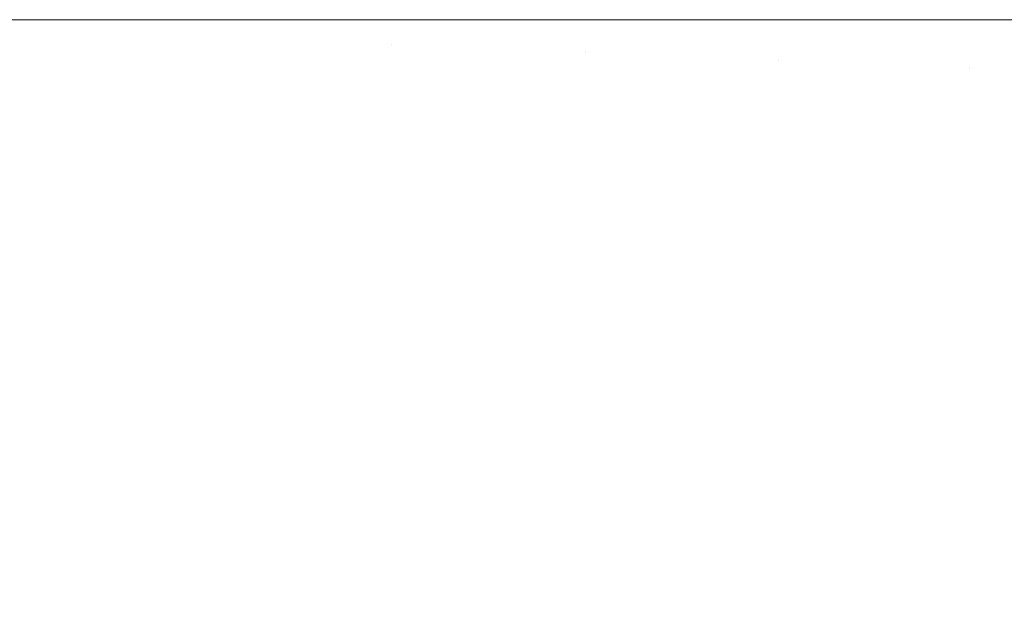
# Model space of a CAD drawing. Header units: centimetres. Extents: x -25.9 to 27.4, y -28.2 to -26.4.
# Tile 170 of 199: x 27.2758 to 27.2973, y -28.0727 to -28.06. Entities that reach past the tile are written whole.
import ezdxf

# ---------------------------------------------------------------- set-up
doc = ezdxf.new("R2010")
doc.units = ezdxf.units.CM
doc.header["$LTSCALE"] = 2.54
doc.layers.add('Lucido design-1', color=7, linetype='Continuous')

# ---------------------------------------------------------------- blocks, each defined once
blk = doc.blocks.new('Gruppo-4-1')
at = {"color": 7, "linetype": 'Continuous', "lineweight": 9}
for points, invisible_edges in [([(27.277399, -26.46, 539.720211), (27.277399, -28.06, 539.720211), (27.273411, -28.06, 539.720053), (27.273411, -26.46, 539.720053)], 5), ([(27.275354, -28.06, 540.519957), (27.277398, -28.06, 540.519832), (27.277398, -26.46, 540.519832), (27.275354, -26.46, 540.519957)], 10), ([(27.279658, -26.46, 540.519695), (27.277398, -26.46, 540.519832), (27.277398, -28.06, 540.519832), (27.279658, -28.06, 540.519695)], 10), ([(27.281384, -26.46, 539.720529), (27.281384, -28.06, 539.720529), (27.277399, -28.06, 539.720211), (27.277399, -26.46, 539.720211)], 5), ([(27.279658, -28.06, 540.519695), (27.281381, -28.06, 540.519515), (27.281381, -26.46, 540.519515), (27.279658, -26.46, 540.519695)], 10), ([(27.283948, -26.46, 540.519248), (27.281381, -26.46, 540.519515), (27.281381, -28.06, 540.519515), (27.283948, -28.06, 540.519248)], 10), ([(27.285358, -26.46, 539.721007), (27.285358, -28.06, 539.721007), (27.281384, -28.06, 539.720529), (27.281384, -26.46, 539.720529)], 5), ([(27.283948, -28.06, 540.519248), (27.285355, -28.06, 540.51904), (27.285355, -26.46, 540.51904), (27.283948, -26.46, 540.519248)], 10), ([(27.288207, -26.46, 540.518618), (27.285355, -26.46, 540.51904), (27.285355, -28.06, 540.51904), (27.288207, -28.06, 540.518618)], 10), ([(27.289315, -26.46, 539.721644), (27.289315, -28.06, 539.721644), (27.285358, -28.06, 539.721007), (27.285358, -26.46, 539.721007)], 5), ([(27.288207, -28.06, 540.518618), (27.289312, -28.06, 540.518405), (27.289312, -26.46, 540.518405), (27.288207, -26.46, 540.518618)], 10), ([(27.292427, -26.46, 540.517806), (27.289312, -26.46, 540.518405), (27.289312, -28.06, 540.518405), (27.292427, -28.06, 540.517806)], 10), ([(27.293249, -26.46, 539.722441), (27.293249, -28.06, 539.722441), (27.289315, -28.06, 539.721644), (27.289315, -26.46, 539.721644)], 5), ([(27.292427, -28.06, 540.517806), (27.293245, -28.06, 540.517612), (27.293245, -26.46, 540.517612), (27.292427, -26.46, 540.517806)], 10), ([(27.296603, -26.46, 540.516815), (27.293245, -26.46, 540.517612), (27.293245, -28.06, 540.517612), (27.296603, -28.06, 540.516815)], 10), ([(27.297152, -26.46, 539.723396), (27.297152, -28.06, 539.723396), (27.293249, -28.06, 539.722441), (27.293249, -26.46, 539.722441)], 5), ([(27.296603, -28.06, 540.516815), (27.297149, -28.06, 540.516661), (27.297149, -26.46, 540.516661), (27.296603, -26.46, 540.516815)], 10), ([(27.300725, -26.46, 540.515649), (27.297149, -26.46, 540.516661), (27.297149, -28.06, 540.516661), (27.300725, -28.06, 540.515649)], 10), ([(27.301019, -26.46, 539.724508), (27.301019, -28.06, 539.724508), (27.297152, -28.06, 539.723396), (27.297152, -26.46, 539.723396)], 5), ([(27.277393, -28.06026, 539.720211), (27.277376, -28.060519, 539.720211), (27.273403, -28.060172, 539.720053), (27.273409, -28.060086, 539.720053)], 15), ([(27.277399, -28.06, 539.720211), (27.277393, -28.06026, 539.720211), (27.273409, -28.060086, 539.720053), (27.273411, -28.06, 539.720053)], 7), ([(27.277398, -28.06, 540.519832), (27.275354, -28.06, 540.519957), (27.275351, -28.060166, 540.519957), (27.279651, -28.060349, 540.519695)], 14), ([(27.281384, -28.06, 539.720529), (27.281374, -28.060434, 539.720529), (27.277393, -28.06026, 539.720211), (27.277399, -28.06, 539.720211)], 7), ([(27.279651, -28.060349, 540.519695), (27.279658, -28.06, 540.519695), (27.277398, -28.06, 540.519832)], 9), ([(27.281381, -28.06, 540.519515), (27.279658, -28.06, 540.519695), (27.279651, -28.060349, 540.519695), (27.283936, -28.060531, 540.519248)], 14), ([(27.285358, -28.06, 539.721007), (27.285345, -28.060607, 539.721007), (27.281374, -28.060434, 539.720529), (27.281384, -28.06, 539.720529)], 7), ([(27.283936, -28.060531, 540.519248), (27.283948, -28.06, 540.519248), (27.281381, -28.06, 540.519515)], 9), ([(27.283936, -28.060531, 540.519248), (27.288191, -28.060712, 540.518618), (27.288207, -28.06, 540.518618), (27.285355, -28.06, 540.51904)], 11), ([(27.285355, -28.06, 540.51904), (27.283948, -28.06, 540.519248), (27.283936, -28.060531, 540.519248)], 10), ([(27.289315, -28.06, 539.721644), (27.289298, -28.06078, 539.721644), (27.285345, -28.060607, 539.721007), (27.285358, -28.06, 539.721007)], 7), ([(27.288191, -28.060712, 540.518618), (27.292408, -28.060891, 540.517806), (27.292427, -28.06, 540.517806), (27.289312, -28.06, 540.518405)], 11), ([(27.289312, -28.06, 540.518405), (27.288207, -28.06, 540.518618), (27.288191, -28.060712, 540.518618)], 10), ([(27.293249, -28.06, 539.722441), (27.293228, -28.060951, 539.722441), (27.289298, -28.06078, 539.721644), (27.289315, -28.06, 539.721644)], 7), ([(27.292408, -28.060891, 540.517806), (27.29658, -28.061068, 540.516815), (27.296603, -28.06, 540.516815), (27.293245, -28.06, 540.517612)], 11), ([(27.293245, -28.06, 540.517612), (27.292427, -28.06, 540.517806), (27.292408, -28.060891, 540.517806)], 10), ([(27.297152, -28.06, 539.723396), (27.297128, -28.061122, 539.723396), (27.293228, -28.060951, 539.722441), (27.293249, -28.06, 539.722441)], 7), ([(27.29658, -28.061068, 540.516815), (27.300699, -28.061243, 540.515649), (27.300725, -28.06, 540.515649), (27.297149, -28.06, 540.516661)], 11), ([(27.297149, -28.06, 540.516661), (27.296603, -28.06, 540.516815), (27.29658, -28.061068, 540.516815)], 10), ([(27.301019, -28.06, 539.724508), (27.30099, -28.06129, 539.724508), (27.297128, -28.061122, 539.723396), (27.297152, -28.06, 539.723396)], 7), ([(27.277309, -28.061035, 539.720211), (27.277258, -28.06129, 539.720211), (27.273364, -28.060427, 539.720053), (27.273381, -28.060342, 539.720053)], 15), ([(27.277348, -28.060778, 539.720211), (27.277309, -28.061035, 539.720211), (27.273381, -28.060342, 539.720053), (27.273394, -28.060257, 539.720053)], 15), ([(27.277376, -28.060519, 539.720211), (27.277348, -28.060778, 539.720211), (27.273394, -28.060257, 539.720053), (27.273403, -28.060172, 539.720053)], 15), ([(27.27534, -28.060332, 540.519957), (27.275323, -28.060497, 540.519957), (27.279591, -28.061044, 540.519695), (27.279628, -28.060697, 540.519695)], 15), ([(27.275351, -28.060166, 540.519957), (27.27534, -28.060332, 540.519957), (27.279628, -28.060697, 540.519695), (27.279651, -28.060349, 540.519695)], 15), ([(27.281374, -28.060434, 539.720529), (27.281346, -28.060867, 539.720529), (27.277376, -28.060519, 539.720211), (27.277393, -28.06026, 539.720211)], 15), ([(27.279651, -28.060349, 540.519695), (27.279628, -28.060697, 540.519695), (27.283902, -28.061061, 540.519248), (27.283936, -28.060531, 540.519248)], 15), ([(27.277196, -28.061543, 539.720211), (27.277123, -28.061792, 539.720211), (27.273319, -28.060593, 539.720053), (27.273343, -28.06051, 539.720053)], 15), ([(27.277258, -28.06129, 539.720211), (27.277196, -28.061543, 539.720211), (27.273343, -28.06051, 539.720053), (27.273364, -28.060427, 539.720053)], 15), ([(27.275323, -28.060497, 540.519957), (27.275298, -28.060662, 540.519957), (27.27954, -28.061389, 540.519695), (27.279591, -28.061044, 540.519695)], 15), ([(27.281346, -28.060867, 539.720529), (27.281299, -28.061298, 539.720529), (27.277348, -28.060778, 539.720211), (27.277376, -28.060519, 539.720211)], 15), ([(27.285345, -28.060607, 539.721007), (27.285305, -28.061213, 539.721007), (27.281346, -28.060867, 539.720529), (27.281374, -28.060434, 539.720529)], 15), ([(27.283936, -28.060531, 540.519248), (27.283902, -28.061061, 540.519248), (27.288146, -28.061422, 540.518618), (27.288191, -28.060712, 540.518618)], 15), ([(27.276945, -28.062281, 539.720211), (27.276841, -28.062519, 539.720211), (27.273226, -28.060833, 539.720053), (27.273261, -28.060755, 539.720053)], 15), ([(27.27704, -28.062039, 539.720211), (27.276945, -28.062281, 539.720211), (27.273261, -28.060755, 539.720053), (27.273292, -28.060674, 539.720053)], 15), ([(27.277123, -28.061792, 539.720211), (27.27704, -28.062039, 539.720211), (27.273292, -28.060674, 539.720053), (27.273319, -28.060593, 539.720053)], 15), ([(27.275298, -28.060662, 540.519957), (27.275266, -28.060825, 540.519957), (27.279474, -28.061732, 540.519695), (27.27954, -28.061389, 540.519695)], 15), ([(27.281299, -28.061298, 539.720529), (27.281233, -28.061727, 539.720529), (27.277309, -28.061035, 539.720211), (27.277348, -28.060778, 539.720211)], 15), ([(27.279628, -28.060697, 540.519695), (27.279591, -28.061044, 540.519695), (27.283846, -28.061589, 540.519248), (27.283902, -28.061061, 540.519248)], 15), ([(27.289298, -28.06078, 539.721644), (27.289247, -28.061558, 539.721644), (27.285305, -28.061213, 539.721007), (27.285345, -28.060607, 539.721007)], 15), ([(27.288191, -28.060712, 540.518618), (27.288146, -28.061422, 540.518618), (27.292352, -28.06178, 540.517806), (27.292408, -28.060891, 540.517806)], 15), ([(27.293228, -28.060951, 539.722441), (27.293166, -28.061901, 539.722441), (27.289247, -28.061558, 539.721644), (27.289298, -28.06078, 539.721644)], 15), ([(27.276601, -28.06298, 539.720211), (27.276466, -28.063203, 539.720211), (27.273102, -28.06106, 539.720053), (27.273146, -28.060986, 539.720053)], 15), ([(27.276726, -28.062752, 539.720211), (27.276601, -28.06298, 539.720211), (27.273146, -28.060986, 539.720053), (27.273188, -28.060911, 539.720053)], 15), ([(27.276841, -28.062519, 539.720211), (27.276726, -28.062752, 539.720211), (27.273188, -28.060911, 539.720053), (27.273226, -28.060833, 539.720053)], 15), ([(27.275228, -28.060987, 540.519957), (27.275183, -28.061147, 540.519957), (27.279298, -28.062407, 540.519695), (27.279393, -28.062071, 540.519695)], 15), ([(27.275266, -28.060825, 540.519957), (27.275228, -28.060987, 540.519957), (27.279393, -28.062071, 540.519695), (27.279474, -28.061732, 540.519695)], 15), ([(27.285305, -28.061213, 539.721007), (27.285239, -28.061817, 539.721007), (27.281299, -28.061298, 539.720529), (27.281346, -28.060867, 539.720529)], 15), ([(27.292408, -28.060891, 540.517806), (27.292352, -28.06178, 540.517806), (27.296512, -28.062134, 540.516815), (27.29658, -28.061068, 540.516815)], 15), ([(27.297128, -28.061122, 539.723396), (27.297054, -28.062241, 539.723396), (27.293166, -28.061901, 539.722441), (27.293228, -28.060951, 539.722441)], 15), ([(27.276167, -28.063629, 539.720211), (27.276005, -28.063831, 539.720211), (27.272949, -28.061268, 539.720053), (27.273003, -28.061201, 539.720053)], 15), ([(27.276321, -28.063419, 539.720211), (27.276167, -28.063629, 539.720211), (27.273003, -28.061201, 539.720053), (27.273054, -28.061131, 539.720053)], 15), ([(27.276466, -28.063203, 539.720211), (27.276321, -28.063419, 539.720211), (27.273054, -28.061131, 539.720053), (27.273102, -28.06106, 539.720053)], 15), ([(27.275183, -28.061147, 540.519957), (27.275131, -28.061305, 540.519957), (27.279189, -28.062738, 540.519695), (27.279298, -28.062407, 540.519695)], 15), ([(27.281233, -28.061727, 539.720529), (27.281148, -28.062153, 539.720529), (27.277258, -28.06129, 539.720211), (27.277309, -28.061035, 539.720211)], 15), ([(27.279591, -28.061044, 540.519695), (27.27954, -28.061389, 540.519695), (27.283768, -28.062114, 540.519248), (27.283846, -28.061589, 540.519248)], 15), ([(27.283902, -28.061061, 540.519248), (27.283846, -28.061589, 540.519248), (27.288071, -28.06213, 540.518618), (27.288146, -28.061422, 540.518618)], 15), ([(27.289247, -28.061558, 539.721644), (27.289162, -28.062333, 539.721644), (27.285239, -28.061817, 539.721007), (27.285305, -28.061213, 539.721007)], 15), ([(27.29658, -28.061068, 540.516815), (27.296512, -28.062134, 540.516815), (27.30062, -28.062484, 540.515649), (27.300699, -28.061243, 540.515649)], 15), ([(27.30099, -28.06129, 539.724508), (27.300906, -28.062578, 539.724508), (27.297054, -28.062241, 539.723396), (27.297128, -28.061122, 539.723396)], 15), ([(27.275833, -28.064027, 539.720211), (27.275653, -28.064215, 539.720211), (27.272833, -28.061394, 539.720053), (27.272893, -28.061332, 539.720053)], 15), ([(27.276005, -28.063831, 539.720211), (27.275833, -28.064027, 539.720211), (27.272893, -28.061332, 539.720053), (27.272949, -28.061268, 539.720053)], 15), ([(27.275131, -28.061305, 540.519957), (27.275072, -28.06146, 540.519957), (27.279065, -28.063065, 540.519695), (27.279189, -28.062738, 540.519695)], 15), ([(27.281148, -28.062153, 539.720529), (27.281045, -28.062574, 539.720529), (27.277196, -28.061543, 539.720211), (27.277258, -28.06129, 539.720211)], 15), ([(27.27954, -28.061389, 540.519695), (27.279474, -28.061732, 540.519695), (27.283667, -28.062635, 540.519248), (27.283768, -28.062114, 540.519248)], 15), ([(27.285239, -28.061817, 539.721007), (27.285146, -28.062417, 539.721007), (27.281233, -28.061727, 539.720529), (27.281299, -28.061298, 539.720529)], 15), ([(27.288146, -28.061422, 540.518618), (27.288071, -28.06213, 540.518618), (27.292257, -28.062666, 540.517806), (27.292352, -28.06178, 540.517806)], 15), ([(27.275007, -28.061613, 540.519957), (27.274935, -28.061763, 540.519957), (27.278778, -28.0637, 540.519695), (27.278928, -28.063386, 540.519695)], 15), ([(27.275072, -28.06146, 540.519957), (27.275007, -28.061613, 540.519957), (27.278928, -28.063386, 540.519695), (27.279065, -28.063065, 540.519695)], 15), ([(27.281045, -28.062574, 539.720529), (27.280923, -28.062991, 539.720529), (27.277123, -28.061792, 539.720211), (27.277196, -28.061543, 539.720211)], 15), ([(27.283846, -28.061589, 540.519248), (27.283768, -28.062114, 540.519248), (27.287965, -28.062834, 540.518618), (27.288071, -28.06213, 540.518618)], 15), ([(27.293166, -28.061901, 539.722441), (27.293062, -28.062847, 539.722441), (27.289162, -28.062333, 539.721644), (27.289247, -28.061558, 539.721644)], 15), ([(27.274935, -28.061763, 540.519957), (27.274857, -28.06191, 540.519957), (27.278614, -28.064009, 540.519695), (27.278778, -28.0637, 540.519695)], 15), ([(27.280923, -28.062991, 539.720529), (27.280784, -28.063401, 539.720529), (27.27704, -28.062039, 539.720211), (27.277123, -28.061792, 539.720211)], 15), ([(27.279474, -28.061732, 540.519695), (27.279393, -28.062071, 540.519695), (27.283544, -28.063152, 540.519248), (27.283667, -28.062635, 540.519248)], 15), ([(27.285146, -28.062417, 539.721007), (27.285028, -28.063013, 539.721007), (27.281148, -28.062153, 539.720529), (27.281233, -28.061727, 539.720529)], 15), ([(27.289162, -28.062333, 539.721644), (27.289043, -28.063104, 539.721644), (27.285146, -28.062417, 539.721007), (27.285239, -28.061817, 539.721007)], 15), ([(27.292352, -28.06178, 540.517806), (27.292257, -28.062666, 540.517806), (27.296399, -28.063196, 540.516815), (27.296512, -28.062134, 540.516815)], 15), ([(27.274773, -28.062053, 540.519957), (27.274683, -28.062193, 540.519957), (27.278248, -28.064603, 540.519695), (27.278438, -28.06431, 540.519695)], 15), ([(27.274857, -28.06191, 540.519957), (27.274773, -28.062053, 540.519957), (27.278438, -28.06431, 540.519695), (27.278614, -28.064009, 540.519695)], 15), ([(27.280784, -28.063401, 539.720529), (27.280627, -28.063806, 539.720529), (27.276945, -28.062281, 539.720211), (27.27704, -28.062039, 539.720211)], 15), ([(27.279393, -28.062071, 540.519695), (27.279298, -28.062407, 540.519695), (27.283399, -28.063663, 540.519248), (27.283544, -28.063152, 540.519248)], 15), ([(27.297054, -28.062241, 539.723396), (27.296932, -28.063356, 539.723396), (27.293062, -28.062847, 539.722441), (27.293166, -28.061901, 539.722441)], 15), ([(27.274683, -28.062193, 540.519957), (27.274587, -28.062328, 540.519957), (27.278047, -28.064888, 540.519695), (27.278248, -28.064603, 540.519695)], 15), ([(27.280627, -28.063806, 539.720529), (27.280452, -28.064203, 539.720529), (27.276841, -28.062519, 539.720211), (27.276945, -28.062281, 539.720211)], 15), ([(27.285028, -28.063013, 539.721007), (27.284884, -28.063603, 539.721007), (27.281045, -28.062574, 539.720529), (27.281148, -28.062153, 539.720529)], 15), ([(27.283768, -28.062114, 540.519248), (27.283667, -28.062635, 540.519248), (27.28783, -28.063533, 540.518618), (27.287965, -28.062834, 540.518618)], 15), ([(27.288071, -28.06213, 540.518618), (27.287965, -28.062834, 540.518618), (27.292125, -28.063547, 540.517806), (27.292257, -28.062666, 540.517806)], 15), ([(27.296512, -28.062134, 540.516815), (27.296399, -28.063196, 540.516815), (27.300488, -28.06372, 540.515649), (27.30062, -28.062484, 540.515649)], 15), ([(27.300906, -28.062578, 539.724508), (27.300766, -28.063861, 539.724508), (27.296932, -28.063356, 539.723396), (27.297054, -28.062241, 539.723396)], 15), ([(27.274485, -28.06246, 540.519957), (27.274378, -28.062587, 540.519957), (27.277609, -28.06543, 540.519695), (27.277834, -28.065164, 540.519695)], 15), ([(27.274587, -28.062328, 540.519957), (27.274485, -28.06246, 540.519957), (27.277834, -28.065164, 540.519695), (27.278047, -28.064888, 540.519695)], 15), ([(27.279298, -28.062407, 540.519695), (27.279189, -28.062738, 540.519695), (27.283233, -28.064167, 540.519248), (27.283399, -28.063663, 540.519248)], 15), ([(27.289043, -28.063104, 539.721644), (27.288891, -28.063869, 539.721644), (27.285028, -28.063013, 539.721007), (27.285146, -28.062417, 539.721007)], 15), ([(27.293062, -28.062847, 539.722441), (27.292917, -28.063787, 539.722441), (27.289043, -28.063104, 539.721644), (27.289162, -28.062333, 539.721644)], 15), ([(27.274266, -28.062709, 540.519957), (27.274148, -28.062827, 540.519957), (27.277126, -28.065934, 540.519695), (27.277373, -28.065687, 540.519695)], 15), ([(27.274378, -28.062587, 540.519957), (27.274266, -28.062709, 540.519957), (27.277373, -28.065687, 540.519695), (27.277609, -28.06543, 540.519695)], 15), ([(27.280452, -28.064203, 539.720529), (27.28026, -28.064592, 539.720529), (27.276726, -28.062752, 539.720211), (27.276841, -28.062519, 539.720211)], 15), ([(27.284884, -28.063603, 539.721007), (27.284714, -28.064186, 539.721007), (27.280923, -28.062991, 539.720529), (27.281045, -28.062574, 539.720529)], 15), ([(27.283667, -28.062635, 540.519248), (27.283544, -28.063152, 540.519248), (27.287666, -28.064225, 540.518618), (27.28783, -28.063533, 540.518618)], 15), ([(27.292257, -28.062666, 540.517806), (27.292125, -28.063547, 540.517806), (27.296241, -28.064253, 540.516815), (27.296399, -28.063196, 540.516815)], 15), ([(27.274148, -28.062827, 540.519957), (27.274026, -28.062939, 540.519957), (27.276869, -28.06617, 540.519695), (27.277126, -28.065934, 540.519695)], 15), ([(27.28026, -28.064592, 539.720529), (27.280051, -28.064973, 539.720529), (27.276601, -28.06298, 539.720211), (27.276726, -28.062752, 539.720211)], 15), ([(27.279189, -28.062738, 540.519695), (27.279065, -28.063065, 540.519695), (27.283046, -28.064664, 540.519248), (27.283233, -28.064167, 540.519248)], 15), ([(27.287965, -28.062834, 540.518618), (27.28783, -28.063533, 540.518618), (27.291956, -28.064422, 540.517806), (27.292125, -28.063547, 540.517806)], 15), ([(27.296932, -28.063356, 539.723396), (27.296761, -28.064465, 539.723396), (27.292917, -28.063787, 539.722441), (27.293062, -28.062847, 539.722441)], 15), ([(27.273767, -28.063148, 540.519957), (27.273631, -28.063244, 540.519957), (27.276041, -28.06681, 540.519695), (27.276326, -28.066608, 540.519695)], 15), ([(27.273899, -28.063047, 540.519957), (27.273767, -28.063148, 540.519957), (27.276326, -28.066608, 540.519695), (27.276602, -28.066395, 540.519695)], 15), ([(27.274026, -28.062939, 540.519957), (27.273899, -28.063047, 540.519957), (27.276602, -28.066395, 540.519695), (27.276869, -28.06617, 540.519695)], 15), ([(27.280051, -28.064973, 539.720529), (27.279826, -28.065344, 539.720529), (27.276466, -28.063203, 539.720211), (27.276601, -28.06298, 539.720211)], 15), ([(27.279065, -28.063065, 540.519695), (27.278928, -28.063386, 540.519695), (27.282837, -28.065152, 540.519248), (27.283046, -28.064664, 540.519248)], 15), ([(27.284714, -28.064186, 539.721007), (27.284518, -28.064761, 539.721007), (27.280784, -28.063401, 539.720529), (27.280923, -28.062991, 539.720529)], 15), ([(27.288891, -28.063869, 539.721644), (27.288706, -28.064627, 539.721644), (27.284884, -28.063603, 539.721007), (27.285028, -28.063013, 539.721007)], 15), ([(27.292917, -28.063787, 539.722441), (27.292732, -28.064721, 539.722441), (27.288891, -28.063869, 539.721644), (27.289043, -28.063104, 539.721644)], 15), ([(27.273631, -28.063244, 540.519957), (27.273492, -28.063334, 540.519957), (27.275748, -28.066999, 540.519695), (27.276041, -28.06681, 540.519695)], 15), ([(27.279826, -28.065344, 539.720529), (27.279585, -28.065704, 539.720529), (27.276321, -28.063419, 539.720211), (27.276466, -28.063203, 539.720211)], 15), ([(27.283544, -28.063152, 540.519248), (27.283399, -28.063663, 540.519248), (27.287472, -28.06491, 540.518618), (27.287666, -28.064225, 540.518618)], 15), ([(27.296399, -28.063196, 540.516815), (27.296241, -28.064253, 540.516815), (27.300304, -28.064949, 540.515649), (27.300488, -28.06372, 540.515649)], 15), ([(27.300766, -28.063861, 539.724508), (27.300569, -28.065137, 539.724508), (27.296761, -28.064465, 539.723396), (27.296932, -28.063356, 539.723396)], 15), ([(27.279585, -28.065704, 539.720529), (27.279329, -28.066054, 539.720529), (27.276167, -28.063629, 539.720211), (27.276321, -28.063419, 539.720211)], 15), ([(27.278928, -28.063386, 540.519695), (27.278778, -28.0637, 540.519695), (27.282608, -28.065632, 540.519248), (27.282837, -28.065152, 540.519248)], 15), ([(27.284518, -28.064761, 539.721007), (27.284298, -28.065327, 539.721007), (27.280627, -28.063806, 539.720529), (27.280784, -28.063401, 539.720529)], 15), ([(27.28783, -28.063533, 540.518618), (27.287666, -28.064225, 540.518618), (27.29175, -28.065289, 540.517806), (27.291956, -28.064422, 540.517806)], 15), ([(27.292125, -28.063547, 540.517806), (27.291956, -28.064422, 540.517806), (27.296038, -28.065302, 540.516815), (27.296241, -28.064253, 540.516815)], 15), ([(27.279329, -28.066054, 539.720529), (27.279057, -28.066393, 539.720529), (27.276005, -28.063831, 539.720211), (27.276167, -28.063629, 539.720211)], 15), ([(27.278778, -28.0637, 540.519695), (27.278614, -28.064009, 540.519695), (27.282359, -28.066101, 540.519248), (27.282608, -28.065632, 540.519248)], 15), ([(27.283399, -28.063663, 540.519248), (27.283233, -28.064167, 540.519248), (27.287249, -28.065586, 540.518618), (27.287472, -28.06491, 540.518618)], 15), ([(27.288706, -28.064627, 539.721644), (27.288488, -28.065376, 539.721644), (27.284714, -28.064186, 539.721007), (27.284884, -28.063603, 539.721007)], 15), ([(27.296761, -28.064465, 539.723396), (27.296542, -28.065565, 539.723396), (27.292732, -28.064721, 539.722441), (27.292917, -28.063787, 539.722441)], 15), ([(27.279057, -28.066393, 539.720529), (27.278771, -28.066719, 539.720529), (27.275833, -28.064027, 539.720211), (27.276005, -28.063831, 539.720211)], 15), ([(27.278614, -28.064009, 540.519695), (27.278438, -28.06431, 540.519695), (27.28209, -28.066559, 540.519248), (27.282359, -28.066101, 540.519248)], 15), ([(27.284298, -28.065327, 539.721007), (27.284054, -28.065883, 539.721007), (27.280452, -28.064203, 539.720529), (27.280627, -28.063806, 539.720529)], 15), ([(27.292732, -28.064721, 539.722441), (27.292505, -28.065645, 539.722441), (27.288706, -28.064627, 539.721644), (27.288891, -28.063869, 539.721644)], 15), ([(27.278471, -28.067032, 539.720529), (27.278157, -28.067332, 539.720529), (27.275465, -28.064395, 539.720211), (27.275653, -28.064215, 539.720211)], 15), ([(27.278771, -28.066719, 539.720529), (27.278471, -28.067032, 539.720529), (27.275653, -28.064215, 539.720211), (27.275833, -28.064027, 539.720211)], 15), ([(27.284054, -28.065883, 539.721007), (27.283785, -28.066427, 539.721007), (27.28026, -28.064592, 539.720529), (27.280452, -28.064203, 539.720529)], 15), ([(27.283233, -28.064167, 540.519248), (27.283046, -28.064664, 540.519248), (27.286997, -28.066252, 540.518618), (27.287249, -28.065586, 540.518618)], 15), ([(27.288488, -28.065376, 539.721644), (27.288237, -28.066114, 539.721644), (27.284518, -28.064761, 539.721007), (27.284714, -28.064186, 539.721007)], 15), ([(27.287666, -28.064225, 540.518618), (27.287472, -28.06491, 540.518618), (27.291507, -28.066146, 540.517806), (27.29175, -28.065289, 540.517806)], 15), ([(27.278157, -28.067332, 539.720529), (27.277831, -28.067618, 539.720529), (27.27527, -28.064566, 539.720211), (27.275465, -28.064395, 539.720211)], 15), ([(27.278438, -28.06431, 540.519695), (27.278248, -28.064603, 540.519695), (27.281802, -28.067005, 540.519248), (27.28209, -28.066559, 540.519248)], 15), ([(27.291956, -28.064422, 540.517806), (27.29175, -28.065289, 540.517806), (27.295791, -28.066341, 540.516815), (27.296038, -28.065302, 540.516815)], 15), ([(27.296241, -28.064253, 540.516815), (27.296038, -28.065302, 540.516815), (27.300068, -28.06617, 540.515649), (27.300304, -28.064949, 540.515649)], 15), ([(27.277831, -28.067618, 539.720529), (27.277493, -28.06789, 539.720529), (27.275067, -28.064729, 539.720211), (27.27527, -28.064566, 539.720211)], 15), ([(27.278248, -28.064603, 540.519695), (27.278047, -28.064888, 540.519695), (27.281496, -28.067438, 540.519248), (27.281802, -28.067005, 540.519248)], 15), ([(27.283785, -28.066427, 539.721007), (27.283493, -28.06696, 539.721007), (27.280051, -28.064973, 539.720529), (27.28026, -28.064592, 539.720529)], 15), ([(27.292505, -28.065645, 539.722441), (27.292239, -28.066558, 539.722441), (27.288488, -28.065376, 539.721644), (27.288706, -28.064627, 539.721644)], 15), ([(27.300569, -28.065137, 539.724508), (27.300317, -28.066402, 539.724508), (27.296542, -28.065565, 539.723396), (27.296761, -28.064465, 539.723396)], 15), ([(27.277493, -28.06789, 539.720529), (27.277143, -28.068147, 539.720529), (27.274857, -28.064883, 539.720211), (27.275067, -28.064729, 539.720211)], 15), ([(27.283046, -28.064664, 540.519248), (27.282837, -28.065152, 540.519248), (27.286718, -28.066907, 540.518618), (27.286997, -28.066252, 540.518618)], 15), ([(27.288237, -28.066114, 539.721644), (27.287954, -28.066841, 539.721644), (27.284298, -28.065327, 539.721007), (27.284518, -28.064761, 539.721007)], 15), ([(27.296542, -28.065565, 539.723396), (27.296276, -28.066655, 539.723396), (27.292505, -28.065645, 539.722441), (27.292732, -28.064721, 539.722441)], 15), ([(27.276782, -28.068388, 539.720529), (27.276411, -28.068613, 539.720529), (27.274419, -28.065162, 539.720211), (27.274641, -28.065027, 539.720211)], 15), ([(27.277143, -28.068147, 539.720529), (27.276782, -28.068388, 539.720529), (27.274641, -28.065027, 539.720211), (27.274857, -28.064883, 539.720211)], 15), ([(27.278047, -28.064888, 540.519695), (27.277834, -28.065164, 540.519695), (27.281171, -28.067858, 540.519248), (27.281496, -28.067438, 540.519248)], 15), ([(27.283493, -28.06696, 539.721007), (27.283178, -28.067479, 539.721007), (27.279826, -28.065344, 539.720529), (27.280051, -28.064973, 539.720529)], 15), ([(27.287472, -28.06491, 540.518618), (27.287249, -28.065586, 540.518618), (27.291228, -28.066992, 540.517806), (27.291507, -28.066146, 540.517806)], 15), ([(27.276031, -28.068821, 539.720529), (27.275642, -28.069013, 539.720529), (27.273958, -28.065402, 539.720211), (27.274191, -28.065287, 539.720211)], 15), ([(27.276411, -28.068613, 539.720529), (27.276031, -28.068821, 539.720529), (27.274191, -28.065287, 539.720211), (27.274419, -28.065162, 539.720211)], 15), ([(27.277834, -28.065164, 540.519695), (27.277609, -28.06543, 540.519695), (27.280829, -28.068264, 540.519248), (27.281171, -28.067858, 540.519248)], 15), ([(27.282837, -28.065152, 540.519248), (27.282608, -28.065632, 540.519248), (27.286411, -28.067549, 540.518618), (27.286718, -28.066907, 540.518618)], 15), ([(27.29175, -28.065289, 540.517806), (27.291507, -28.066146, 540.517806), (27.2955, -28.067369, 540.516815), (27.295791, -28.066341, 540.516815)], 15), ([(27.296038, -28.065302, 540.516815), (27.295791, -28.066341, 540.516815), (27.29978, -28.06738, 540.515649), (27.300068, -28.06617, 540.515649)], 15), ([(27.277609, -28.06543, 540.519695), (27.277373, -28.065687, 540.519695), (27.28047, -28.068655, 540.519248), (27.280829, -28.068264, 540.519248)], 15), ([(27.283178, -28.067479, 539.721007), (27.282841, -28.067984, 539.721007), (27.279585, -28.065704, 539.720529), (27.279826, -28.065344, 539.720529)], 15), ([(27.287954, -28.066841, 539.721644), (27.28764, -28.067555, 539.721644), (27.284054, -28.065883, 539.721007), (27.284298, -28.065327, 539.721007)], 15), ([(27.292239, -28.066558, 539.722441), (27.291933, -28.067459, 539.722441), (27.288237, -28.066114, 539.721644), (27.288488, -28.065376, 539.721644)], 15), ([(27.277373, -28.065687, 540.519695), (27.277126, -28.065934, 540.519695), (27.280094, -28.069031, 540.519248), (27.28047, -28.068655, 540.519248)], 15), ([(27.282841, -28.067984, 539.721007), (27.282482, -28.068474, 539.721007), (27.279329, -28.066054, 539.720529), (27.279585, -28.065704, 539.720529)], 15), ([(27.282608, -28.065632, 540.519248), (27.282359, -28.066101, 540.519248), (27.286077, -28.068178, 540.518618), (27.286411, -28.067549, 540.518618)], 15), ([(27.287249, -28.065586, 540.518618), (27.286997, -28.066252, 540.518618), (27.290914, -28.067826, 540.517806), (27.291228, -28.066992, 540.517806)], 15), ([(27.296276, -28.066655, 539.723396), (27.295962, -28.067732, 539.723396), (27.292239, -28.066558, 539.722441), (27.292505, -28.065645, 539.722441)], 15), ([(27.300317, -28.066402, 539.724508), (27.300011, -28.067656, 539.724508), (27.296276, -28.066655, 539.723396), (27.296542, -28.065565, 539.723396)], 15), ([(27.277126, -28.065934, 540.519695), (27.276869, -28.06617, 540.519695), (27.279703, -28.06939, 540.519248), (27.280094, -28.069031, 540.519248)], 15), ([(27.28764, -28.067555, 539.721644), (27.287295, -28.068254, 539.721644), (27.283785, -28.066427, 539.721007), (27.284054, -28.065883, 539.721007)], 15), ([(27.282482, -28.068474, 539.721007), (27.282101, -28.068947, 539.721007), (27.279057, -28.066393, 539.720529), (27.279329, -28.066054, 539.720529)], 15), ([(27.282359, -28.066101, 540.519248), (27.28209, -28.066559, 540.519248), (27.285717, -28.068792, 540.518618), (27.286077, -28.068178, 540.518618)], 15), ([(27.291933, -28.067459, 539.722441), (27.291588, -28.068346, 539.722441), (27.287954, -28.066841, 539.721644), (27.288237, -28.066114, 539.721644)], 15), ([(27.291507, -28.066146, 540.517806), (27.291228, -28.066992, 540.517806), (27.295165, -28.068383, 540.516815), (27.2955, -28.067369, 540.516815)], 15), ([(27.276869, -28.06617, 540.519695), (27.276602, -28.066395, 540.519695), (27.279297, -28.069732, 540.519248), (27.279703, -28.06939, 540.519248)], 15), ([(27.286997, -28.066252, 540.518618), (27.286718, -28.066907, 540.518618), (27.290564, -28.068645, 540.517806), (27.290914, -28.067826, 540.517806)], 15), ([(27.295791, -28.066341, 540.516815), (27.2955, -28.067369, 540.516815), (27.299442, -28.068576, 540.515649), (27.29978, -28.06738, 540.515649)], 15), ([(27.276602, -28.066395, 540.519695), (27.276326, -28.066608, 540.519695), (27.278877, -28.070057, 540.519248), (27.279297, -28.069732, 540.519248)], 15), ([(27.282101, -28.068947, 539.721007), (27.281701, -28.069404, 539.721007), (27.278771, -28.066719, 539.720529), (27.279057, -28.066393, 539.720529)], 15), ([(27.28209, -28.066559, 540.519248), (27.281802, -28.067005, 540.519248), (27.285331, -28.06939, 540.518618), (27.285717, -28.068792, 540.518618)], 15), ([(27.287295, -28.068254, 539.721644), (27.28692, -28.068938, 539.721644), (27.283493, -28.06696, 539.721007), (27.283785, -28.066427, 539.721007)], 15), ([(27.295962, -28.067732, 539.723396), (27.295601, -28.068795, 539.723396), (27.291933, -28.067459, 539.722441), (27.292239, -28.066558, 539.722441)], 15), ([(27.276326, -28.066608, 540.519695), (27.276041, -28.06681, 540.519695), (27.278443, -28.070364, 540.519248), (27.278877, -28.070057, 540.519248)], 15), ([(27.281701, -28.069404, 539.721007), (27.281281, -28.069842, 539.721007), (27.278471, -28.067032, 539.720529), (27.278771, -28.066719, 539.720529)], 15), ([(27.300011, -28.067656, 539.724508), (27.29965, -28.068895, 539.724508), (27.295962, -28.067732, 539.723396), (27.296276, -28.066655, 539.723396)], 15), ([(27.275748, -28.066999, 540.519695), (27.275447, -28.067176, 540.519695), (27.277539, -28.070921, 540.519248), (27.277997, -28.070652, 540.519248)], 15), ([(27.276041, -28.06681, 540.519695), (27.275748, -28.066999, 540.519695), (27.277997, -28.070652, 540.519248), (27.278443, -28.070364, 540.519248)], 15), ([(27.281802, -28.067005, 540.519248), (27.281496, -28.067438, 540.519248), (27.28492, -28.069971, 540.518618), (27.285331, -28.06939, 540.518618)], 15), ([(27.28692, -28.068938, 539.721644), (27.286515, -28.069605, 539.721644), (27.283178, -28.067479, 539.721007), (27.283493, -28.06696, 539.721007)], 15), ([(27.286718, -28.066907, 540.518618), (27.286411, -28.067549, 540.518618), (27.29018, -28.069449, 540.517806), (27.290564, -28.068645, 540.517806)], 15), ([(27.291588, -28.068346, 539.722441), (27.291205, -28.069217, 539.722441), (27.28764, -28.067555, 539.721644), (27.287954, -28.066841, 539.721644)], 15), ([(27.291228, -28.066992, 540.517806), (27.290914, -28.067826, 540.517806), (27.294788, -28.069383, 540.516815), (27.295165, -28.068383, 540.516815)], 15), ([(27.275447, -28.067176, 540.519695), (27.275139, -28.067339, 540.519695), (27.27707, -28.07117, 540.519248), (27.277539, -28.070921, 540.519248)], 15), ([(27.281281, -28.069842, 539.721007), (27.280842, -28.070262, 539.721007), (27.278157, -28.067332, 539.720529), (27.278471, -28.067032, 539.720529)], 15), ([(27.275139, -28.067339, 540.519695), (27.274824, -28.06749, 540.519695), (27.276591, -28.071399, 540.519248), (27.27707, -28.07117, 540.519248)], 15), ([(27.280842, -28.070262, 539.721007), (27.280386, -28.070663, 539.721007), (27.277831, -28.067618, 539.720529), (27.278157, -28.067332, 539.720529)], 15), ([(27.281496, -28.067438, 540.519248), (27.281171, -28.067858, 540.519248), (27.284485, -28.070534, 540.518618), (27.28492, -28.069971, 540.518618)], 15), ([(27.2955, -28.067369, 540.516815), (27.295165, -28.068383, 540.516815), (27.299052, -28.069757, 540.515649), (27.299442, -28.068576, 540.515649)], 15), ([(27.274503, -28.067627, 540.519695), (27.274177, -28.06775, 540.519695), (27.275606, -28.071794, 540.519248), (27.276103, -28.071607, 540.519248)], 15), ([(27.274824, -28.06749, 540.519695), (27.274503, -28.067627, 540.519695), (27.276103, -28.071607, 540.519248), (27.276591, -28.071399, 540.519248)], 15), ([(27.280386, -28.070663, 539.721007), (27.279912, -28.071043, 539.721007), (27.277493, -28.06789, 539.720529), (27.277831, -28.067618, 539.720529)], 15), ([(27.286515, -28.069605, 539.721644), (27.286082, -28.070254, 539.721644), (27.282841, -28.067984, 539.721007), (27.283178, -28.067479, 539.721007)], 15), ([(27.286411, -28.067549, 540.518618), (27.286077, -28.068178, 540.518618), (27.289762, -28.070236, 540.517806), (27.29018, -28.069449, 540.517806)], 15), ([(27.291205, -28.069217, 539.722441), (27.290784, -28.070071, 539.722441), (27.287295, -28.068254, 539.721644), (27.28764, -28.067555, 539.721644)], 15), ([(27.295601, -28.068795, 539.723396), (27.295195, -28.06984, 539.723396), (27.291588, -28.068346, 539.722441), (27.291933, -28.067459, 539.722441)], 15), ([(27.281171, -28.067858, 540.519248), (27.280829, -28.068264, 540.519248), (27.284026, -28.071078, 540.518618), (27.284485, -28.070534, 540.518618)], 15), ([(27.290914, -28.067826, 540.517806), (27.290564, -28.068645, 540.517806), (27.294369, -28.070365, 540.516815), (27.294788, -28.069383, 540.516815)], 15), ([(27.29965, -28.068895, 539.724508), (27.299235, -28.070117, 539.724508), (27.295601, -28.068795, 539.723396), (27.295962, -28.067732, 539.723396)], 15), ([(27.279912, -28.071043, 539.721007), (27.279422, -28.071402, 539.721007), (27.277143, -28.068147, 539.720529), (27.277493, -28.06789, 539.720529)], 15), ([(27.286082, -28.070254, 539.721644), (27.285621, -28.070883, 539.721644), (27.282482, -28.068474, 539.721007), (27.282841, -28.067984, 539.721007)], 15), ([(27.279422, -28.071402, 539.721007), (27.278917, -28.071739, 539.721007), (27.276782, -28.068388, 539.720529), (27.277143, -28.068147, 539.720529)], 15), ([(27.280829, -28.068264, 540.519248), (27.28047, -28.068655, 540.519248), (27.283544, -28.071602, 540.518618), (27.284026, -28.071078, 540.518618)], 15), ([(27.286077, -28.068178, 540.518618), (27.285717, -28.068792, 540.518618), (27.289311, -28.071005, 540.517806), (27.289762, -28.070236, 540.517806)], 15), ([(27.290784, -28.070071, 539.722441), (27.290327, -28.070905, 539.722441), (27.28692, -28.068938, 539.721644), (27.287295, -28.068254, 539.721644)], 15), ([(27.278917, -28.071739, 539.721007), (27.278398, -28.072054, 539.721007), (27.276411, -28.068613, 539.720529), (27.276782, -28.068388, 539.720529)], 15), ([(27.285621, -28.070883, 539.721644), (27.285133, -28.071491, 539.721644), (27.282101, -28.068947, 539.721007), (27.282482, -28.068474, 539.721007)], 15), ([(27.295195, -28.06984, 539.723396), (27.294743, -28.070867, 539.723396), (27.291205, -28.069217, 539.722441), (27.291588, -28.068346, 539.722441)], 15), ([(27.295165, -28.068383, 540.516815), (27.294788, -28.069383, 540.516815), (27.298613, -28.07092, 540.515649), (27.299052, -28.069757, 540.515649)], 15), ([(27.278398, -28.072054, 539.721007), (27.277866, -28.072347, 539.721007), (27.276031, -28.068821, 539.720529), (27.276411, -28.068613, 539.720529)], 15), ([(27.28047, -28.068655, 540.519248), (27.280094, -28.069031, 540.519248), (27.283041, -28.072106, 540.518618), (27.283544, -28.071602, 540.518618)], 15), ([(27.290564, -28.068645, 540.517806), (27.29018, -28.069449, 540.517806), (27.293908, -28.071329, 540.516815), (27.294369, -28.070365, 540.516815)], 15), ([(27.277866, -28.072347, 539.721007), (27.277321, -28.072615, 539.721007), (27.275642, -28.069013, 539.720529), (27.276031, -28.068821, 539.720529)], 15), ([(27.285133, -28.071491, 539.721644), (27.284619, -28.072077, 539.721644), (27.281701, -28.069404, 539.721007), (27.282101, -28.068947, 539.721007)], 15), ([(27.285717, -28.068792, 540.518618), (27.285331, -28.06939, 540.518618), (27.288828, -28.071753, 540.517806), (27.289311, -28.071005, 540.517806)], 15), ([(27.290327, -28.070905, 539.722441), (27.289833, -28.071719, 539.722441), (27.286515, -28.069605, 539.721644), (27.28692, -28.068938, 539.721644)], 15), ([(27.299235, -28.070117, 539.724508), (27.298767, -28.07132, 539.724508), (27.295195, -28.06984, 539.723396), (27.295601, -28.068795, 539.723396)], 15), ([(27.277321, -28.072615, 539.721007), (27.276765, -28.07286, 539.721007), (27.275244, -28.069188, 539.720529), (27.275642, -28.069013, 539.720529)], 15), ([(27.280094, -28.069031, 540.519248), (27.279703, -28.06939, 540.519248), (27.282517, -28.072587, 540.518618), (27.283041, -28.072106, 540.518618)], 15), ([(27.276199, -28.07308, 539.721007), (27.275624, -28.073275, 539.721007), (27.274429, -28.069485, 539.720529), (27.27484, -28.069345, 539.720529)], 15), ([(27.276765, -28.07286, 539.721007), (27.276199, -28.07308, 539.721007), (27.27484, -28.069345, 539.720529), (27.275244, -28.069188, 539.720529)], 15), ([(27.279703, -28.06939, 540.519248), (27.279297, -28.069732, 540.519248), (27.281973, -28.073046, 540.518618), (27.282517, -28.072587, 540.518618)], 15), ([(27.285331, -28.06939, 540.518618), (27.28492, -28.069971, 540.518618), (27.288314, -28.072481, 540.517806), (27.288828, -28.071753, 540.517806)], 15), ([(27.294743, -28.070867, 539.723396), (27.294247, -28.071873, 539.723396), (27.290784, -28.070071, 539.722441), (27.291205, -28.069217, 539.722441)], 15), ([(27.294788, -28.069383, 540.516815), (27.294369, -28.070365, 540.516815), (27.298126, -28.072063, 540.515649), (27.298613, -28.07092, 540.515649)], 15), ([(27.284619, -28.072077, 539.721644), (27.284079, -28.072641, 539.721644), (27.281281, -28.069842, 539.721007), (27.281701, -28.069404, 539.721007)], 15), ([(27.289833, -28.071719, 539.722441), (27.289304, -28.07251, 539.722441), (27.286082, -28.070254, 539.721644), (27.286515, -28.069605, 539.721644)], 15), ([(27.29018, -28.069449, 540.517806), (27.289762, -28.070236, 540.517806), (27.293407, -28.072272, 540.516815), (27.293908, -28.071329, 540.516815)], 15), ([(27.279297, -28.069732, 540.519248), (27.278877, -28.070057, 540.519248), (27.281409, -28.073481, 540.518618), (27.281973, -28.073046, 540.518618)], 15), ([(27.284079, -28.072641, 539.721644), (27.283516, -28.07318, 539.721644), (27.280842, -28.070262, 539.721007), (27.281281, -28.069842, 539.721007)], 15), ([(27.28492, -28.069971, 540.518618), (27.284485, -28.070534, 540.518618), (27.287769, -28.073186, 540.517806), (27.288314, -28.072481, 540.517806)], 15), ([(27.298767, -28.07132, 539.724508), (27.298247, -28.072501, 539.724508), (27.294743, -28.070867, 539.723396), (27.295195, -28.06984, 539.723396)], 15), ([(27.278877, -28.070057, 540.519248), (27.278443, -28.070364, 540.519248), (27.280828, -28.073892, 540.518618), (27.281409, -28.073481, 540.518618)], 15), ([(27.289762, -28.070236, 540.517806), (27.289311, -28.071005, 540.517806), (27.292867, -28.073194, 540.516815), (27.293407, -28.072272, 540.516815)], 15), ([(27.294247, -28.071873, 539.723396), (27.293707, -28.072857, 539.723396), (27.290327, -28.070905, 539.722441), (27.290784, -28.070071, 539.722441)], 15), ([(27.278443, -28.070364, 540.519248), (27.277997, -28.070652, 540.519248), (27.28023, -28.074278, 540.518618), (27.280828, -28.073892, 540.518618)], 15), ([(27.283516, -28.07318, 539.721644), (27.282929, -28.073694, 539.721644), (27.280386, -28.070663, 539.721007), (27.280842, -28.070262, 539.721007)], 15), ([(27.289304, -28.07251, 539.722441), (27.288742, -28.073277, 539.722441), (27.285621, -28.070883, 539.721644), (27.286082, -28.070254, 539.721644)], 15), ([(27.294369, -28.070365, 540.516815), (27.293908, -28.071329, 540.516815), (27.29759, -28.073185, 540.515649), (27.298126, -28.072063, 540.515649)], 15), ([(27.277997, -28.070652, 540.519248), (27.277539, -28.070921, 540.519248), (27.279616, -28.074639, 540.518618), (27.28023, -28.074278, 540.518618)], 15), ([(27.282929, -28.073694, 539.721644), (27.282321, -28.074182, 539.721644), (27.279912, -28.071043, 539.721007), (27.280386, -28.070663, 539.721007)], 15), ([(27.284485, -28.070534, 540.518618), (27.284026, -28.071078, 540.518618), (27.287194, -28.073867, 540.517806), (27.287769, -28.073186, 540.517806)], 15), ([(27.288742, -28.073277, 539.722441), (27.288146, -28.074019, 539.722441), (27.285133, -28.071491, 539.721644), (27.285621, -28.070883, 539.721644)], 15), ([(27.298247, -28.072501, 539.724508), (27.297676, -28.073659, 539.724508), (27.294247, -28.071873, 539.723396), (27.294743, -28.070867, 539.723396)], 15), ([(27.277539, -28.070921, 540.519248), (27.27707, -28.07117, 540.519248), (27.278988, -28.074973, 540.518618), (27.279616, -28.074639, 540.518618)], 15), ([(27.282321, -28.074182, 539.721644), (27.281692, -28.074644, 539.721644), (27.279422, -28.071402, 539.721007), (27.279912, -28.071043, 539.721007)], 15), ([(27.284026, -28.071078, 540.518618), (27.283544, -28.071602, 540.518618), (27.286592, -28.074523, 540.517806), (27.287194, -28.073867, 540.517806)], 15), ([(27.289311, -28.071005, 540.517806), (27.288828, -28.071753, 540.517806), (27.292287, -28.074091, 540.516815), (27.292867, -28.073194, 540.516815)], 15), ([(27.293707, -28.072857, 539.723396), (27.293125, -28.073816, 539.723396), (27.289833, -28.071719, 539.722441), (27.290327, -28.070905, 539.722441)], 15), ([(27.27707, -28.07117, 540.519248), (27.276591, -28.071399, 540.519248), (27.278345, -28.075279, 540.518618), (27.278988, -28.074973, 540.518618)], 15), ([(27.276591, -28.071399, 540.519248), (27.276103, -28.071607, 540.519248), (27.277691, -28.075559, 540.518618), (27.278345, -28.075279, 540.518618)], 15), ([(27.281692, -28.074644, 539.721644), (27.281044, -28.075077, 539.721644), (27.278917, -28.071739, 539.721007), (27.279422, -28.071402, 539.721007)], 15), ([(27.288146, -28.074019, 539.722441), (27.287519, -28.074735, 539.722441), (27.284619, -28.072077, 539.721644), (27.285133, -28.071491, 539.721644)], 15), ([(27.293908, -28.071329, 540.516815), (27.293407, -28.072272, 540.516815), (27.297006, -28.074283, 540.515649), (27.29759, -28.073185, 540.515649)], 15), ([(27.276103, -28.071607, 540.519248), (27.275606, -28.071794, 540.519248), (27.277025, -28.07581, 540.518618), (27.277691, -28.075559, 540.518618)], 15), ([(27.281044, -28.075077, 539.721644), (27.280377, -28.075482, 539.721644), (27.278398, -28.072054, 539.721007), (27.278917, -28.071739, 539.721007)], 15), ([(27.283544, -28.071602, 540.518618), (27.283041, -28.072106, 540.518618), (27.285962, -28.075153, 540.517806), (27.286592, -28.074523, 540.517806)], 15), ([(27.288828, -28.071753, 540.517806), (27.288314, -28.072481, 540.517806), (27.29167, -28.074963, 540.516815), (27.292287, -28.074091, 540.516815)], 15), ([(27.293125, -28.073816, 539.723396), (27.292502, -28.074749, 539.723396), (27.289304, -28.07251, 539.722441), (27.289833, -28.071719, 539.722441)], 15), ([(27.275101, -28.071961, 540.519248), (27.274591, -28.072105, 540.519248), (27.275664, -28.076227, 540.518618), (27.276349, -28.076033, 540.518618)], 15), ([(27.275606, -28.071794, 540.519248), (27.275101, -28.071961, 540.519248), (27.276349, -28.076033, 540.518618), (27.277025, -28.07581, 540.518618)], 15), ([(27.297676, -28.073659, 539.724508), (27.297056, -28.07479, 539.724508), (27.293707, -28.072857, 539.723396), (27.294247, -28.071873, 539.723396)], 15), ([(27.280377, -28.075482, 539.721644), (27.279693, -28.075857, 539.721644), (27.277866, -28.072347, 539.721007), (27.278398, -28.072054, 539.721007)], 15), ([(27.283041, -28.072106, 540.518618), (27.282517, -28.072587, 540.518618), (27.285305, -28.075756, 540.517806), (27.285962, -28.075153, 540.517806)], 15), ([(27.287519, -28.074735, 539.722441), (27.286861, -28.075422, 539.722441), (27.284079, -28.072641, 539.721644), (27.284619, -28.072077, 539.721644)], 15), ([(27.279693, -28.075857, 539.721644), (27.278994, -28.076202, 539.721644), (27.277321, -28.072615, 539.721007), (27.277866, -28.072347, 539.721007)], 15), ([(27.293407, -28.072272, 540.516815), (27.292867, -28.073194, 540.516815), (27.296377, -28.075355, 540.515649), (27.297006, -28.074283, 540.515649)], 15), ([(27.278994, -28.076202, 539.721644), (27.27828, -28.076516, 539.721644), (27.276765, -28.07286, 539.721007), (27.277321, -28.072615, 539.721007)], 15), ([(27.282517, -28.072587, 540.518618), (27.281973, -28.073046, 540.518618), (27.284624, -28.07633, 540.517806), (27.285305, -28.075756, 540.517806)], 15), ([(27.288314, -28.072481, 540.517806), (27.287769, -28.073186, 540.517806), (27.291017, -28.075809, 540.516815), (27.29167, -28.074963, 540.516815)], 15), ([(27.292502, -28.074749, 539.723396), (27.291838, -28.075653, 539.723396), (27.288742, -28.073277, 539.722441), (27.289304, -28.07251, 539.722441)], 15), ([(27.286861, -28.075422, 539.722441), (27.286173, -28.07608, 539.722441), (27.283516, -28.07318, 539.721644), (27.284079, -28.072641, 539.721644)], 15)]:
    blk.add_3dface(points, dxfattribs=dict(at, invisible_edges=invisible_edges))

msp = doc.modelspace()

# ---------------------------------------------------------------- block references
at = {"layer": 'Lucido design-1', "color": 7}
msp.add_blockref('Gruppo-4-1', (0, 0), dxfattribs=at)

doc.saveas('drawing.dxf')
